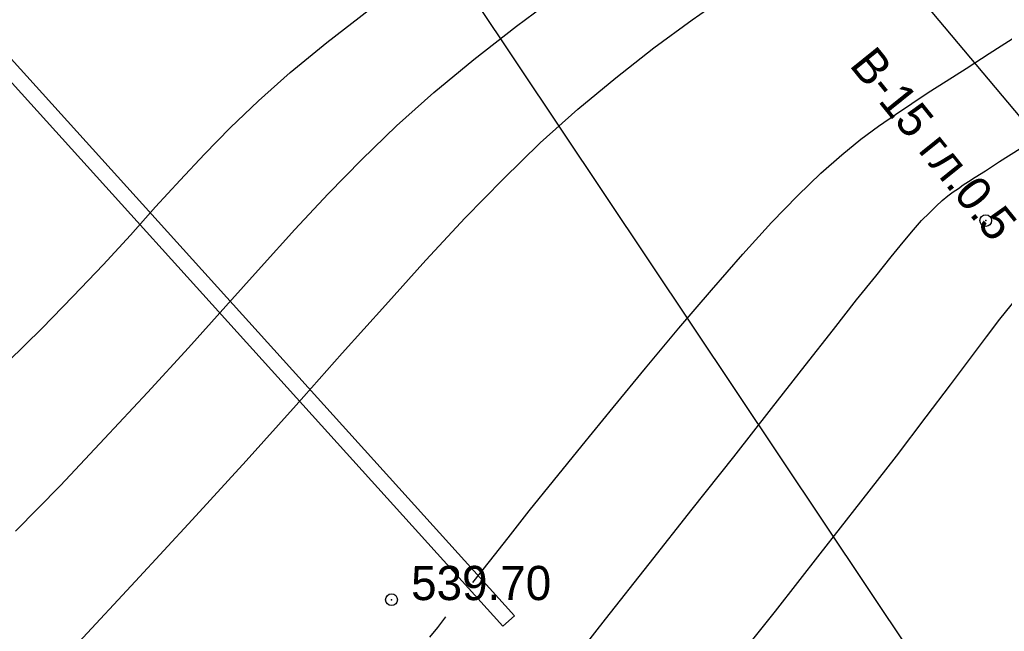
# Model space of a CAD drawing. Extents: x 0 to 361260, y 0 to 4201817.
# Tile 247 of 256: x 360252 to 360277, y 4200409 to 4200425. Entities that reach past the tile are written whole.
import ezdxf

# ---------------------------------------------------------------- set-up
doc = ezdxf.new("R2010")
doc.units = 0
doc.header["$LTSCALE"] = 0.5
doc.header["$MEASUREMENT"] = 0
doc.header["$PDMODE"] = 32
doc.header["$PDSIZE"] = 0.3
doc.linetypes.add('CONTI', pattern=[0])
for name, color, linetype in [('(004) Точки рельефа', 7, 'Continuous'), ('(014) Водопровод', 5, 'ИК_Водопровод -------в--------'), ('(040) Ограда', 7, 'Continuous'), ('GORIZDEFAULT', 32, 'CONTI'), ('PI_TTDEFAULT', 5, 'CONTI')]:
    doc.layers.add(name, color=color, linetype=linetype)
doc.styles.add('BM-431', font='txt')
doc.styles.add('D-431', font='txt')
doc.linetypes.add('ИК_Водопровод -------в--------', pattern='A,9,-0.6,["В",Standard,S=1.2,R=0,X=0,Y=-0.6],-1.2', length=10.8)
doc.linetypes.add('ОГРАДА_ГЛИН', pattern='A,4,["|",Standard,S=0.8,R=0,X=0,Y=-0.8],0.5,["|",Standard,S=0.8,R=0,X=0,Y=-0.8],3.5', length=8)

msp = doc.modelspace()

# ---------------------------------------------------------------- linework, layer by layer
at = {"layer": '(014) Водопровод', "flags": 128}
msp.add_lwpolyline([(360036.438, 4200773.015), (360047.098, 4200750.311), (360089.76, 4200681.101), (360107.619, 4200655.796), (360141.826, 4200594.039), (360149.345, 4200579.998), (360206.507, 4200508.61), (360230.262, 4200479.387), (360306.281, 4200388.525), (360409.154, 4200291.553), (360456.114, 4200244.191), (360490.793, 4200199.337)], dxfattribs=at)
at = {"layer": '(040) Ограда', "linetype": 'ОГРАДА_ГЛИН', "flags": 128}
msp.add_lwpolyline([(360140.403, 4200540.738), (360188.33, 4200491.65), (360223.715, 4200455.409), (360264.851, 4200409.871)], dxfattribs=at)
at = {"layer": '(040) Ограда', "flags": 128}
msp.add_lwpolyline([(360140.116, 4200540.458), (360188.044, 4200491.371), (360223.423, 4200455.135), (360264.554, 4200409.603)], dxfattribs=at)
at = {"linetype": 'Continuous', "elevation": 1.643}
msp.add_lwpolyline([(359968.105, 4200751.148), (360144.875, 4200568.598), (360208.905, 4200501.768), (360248.135, 4200449.088), (360280.365, 4200400.868), (360329.345, 4200345.008), (360410.625, 4200285.188), (360473.125, 4200218.998), (360491.256, 4200199.541)], dxfattribs=at)
at = {"linetype": 'Continuous'}
msp.add_lwpolyline([(360264.851, 4200409.871), (360264.554, 4200409.603)], dxfattribs=at)
at = {"layer": 'GORIZDEFAULT', "color": 32}
for points in [[(360251.92, 4200416.37, 541.5), (360252.78, 4200417.21, 541.5), (360253.58, 4200418.04, 541.5), (360254.34, 4200418.84, 541.5), (360255.04, 4200419.6, 541.5), (360255.68, 4200420.32, 541.5), (360256.31, 4200421, 541.5), (360256.93, 4200421.67, 541.5), (360257.59, 4200422.34, 541.5), (360258.31, 4200423.03, 541.5), (360259.12, 4200423.75, 541.5), (360260.06, 4200424.52, 541.5), (360261.15, 4200425.36, 541.5), (360262.36, 4200426.26, 541.5), (360263.69, 4200427.21, 541.5), (360265.12, 4200428.2, 541.5), (360266.61, 4200429.21, 541.5), (360268.15, 4200430.25, 541.5), (360269.73, 4200431.29, 541.5), (360271.32, 4200432.33, 541.5), (360272.89, 4200433.35, 541.5), (360273.977, 4200434.048, 541.5)], [(360252.1, 4200412.03, 541), (360253.25, 4200413.2, 541), (360254.38, 4200414.4, 541), (360255.48, 4200415.58, 541), (360256.52, 4200416.72, 541), (360257.48, 4200417.78, 541), (360258.38, 4200418.79, 541), (360259.24, 4200419.74, 541), (360260.09, 4200420.65, 541), (360260.95, 4200421.53, 541), (360261.84, 4200422.39, 541), (360262.79, 4200423.24, 541), (360263.81, 4200424.09, 541), (360264.9, 4200424.94, 541), (360266.05, 4200425.8, 541), (360267.25, 4200426.65, 541), (360268.49, 4200427.5, 541), (360269.76, 4200428.36, 541), (360271.05, 4200429.21, 541), (360272.34, 4200430.06, 541), (360273.64, 4200430.9, 541), (360274.92, 4200431.72, 541), (360275.658, 4200432.198, 541)], [(360253.71, 4200409.19, 540.5), (360255.17, 4200410.75, 540.5), (360256.62, 4200412.32, 540.5), (360258, 4200413.83, 540.5), (360259.27, 4200415.25, 540.5), (360260.45, 4200416.58, 540.5), (360261.56, 4200417.81, 540.5), (360262.59, 4200418.96, 540.5), (360263.59, 4200420.04, 540.5), (360264.56, 4200421.03, 540.5), (360265.51, 4200421.96, 540.5), (360266.47, 4200422.82, 540.5), (360267.44, 4200423.62, 540.5), (360268.41, 4200424.38, 540.5), (360269.39, 4200425.1, 540.5), (360270.37, 4200425.79, 540.5), (360271.37, 4200426.46, 540.5), (360272.36, 4200427.13, 540.5), (360273.37, 4200427.78, 540.5), (360274.38, 4200428.44, 540.5), (360275.41, 4200429.1, 540.5), (360276.44, 4200429.77, 540.5), (360277.342, 4200430.345, 540.5)], [(360263.79, 4200410.72, 539.5), (360264.21, 4200411.26, 539.5), (360264.69, 4200411.86, 539.5), (360265.23, 4200412.55, 539.5), (360265.85, 4200413.32, 539.5), (360266.58, 4200414.22, 539.5), (360267.37, 4200415.19, 539.5), (360268.2, 4200416.2, 539.5), (360269.05, 4200417.22, 539.5), (360269.88, 4200418.19, 539.5), (360270.68, 4200419.11, 539.5), (360271.42, 4200419.92, 539.5), (360272.09, 4200420.61, 539.5), (360272.68, 4200421.18, 539.5), (360273.21, 4200421.65, 539.5), (360273.7, 4200422.05, 539.5), (360274.15, 4200422.38, 539.5), (360274.58, 4200422.68, 539.5), (360275, 4200422.96, 539.5), (360275.42, 4200423.24, 539.5), (360275.88, 4200423.53, 539.5), (360276.39, 4200423.86, 539.5), (360276.98, 4200424.24, 539.5), (360277.68, 4200424.69, 539.5)], [(360270.29, 4200408.45, 538.5), (360271.52, 4200409.99, 538.5), (360272.66, 4200411.45, 538.5), (360273.7, 4200412.78, 538.5), (360274.61, 4200413.95, 538.5), (360275.37, 4200414.95, 538.5), (360275.99, 4200415.77, 538.5), (360276.5, 4200416.45, 538.5), (360276.91, 4200417, 538.5), (360277.25, 4200417.45, 538.5), (360277.54, 4200417.81, 538.5), (360277.79, 4200418.11, 538.5), (360278.04, 4200418.38, 538.5), (360278.32, 4200418.63, 538.5), (360278.67, 4200418.9, 538.5), (360279.11, 4200419.21, 538.5), (360279.69, 4200419.6, 538.5), (360280.45, 4200420.09, 538.5), (360281.41, 4200420.7, 538.5), (360282.61, 4200421.47, 538.5), (360283.98, 4200422.34, 538.5), (360284.383, 4200422.596, 538.5)], [(360266.09, 4200408.39, 539), (360267.18, 4200409.78, 539), (360268.29, 4200411.2, 539), (360269.39, 4200412.59, 539), (360270.45, 4200413.93, 539), (360271.42, 4200415.17, 539), (360272.28, 4200416.27, 539), (360273, 4200417.19, 539), (360273.59, 4200417.94, 539), (360274.08, 4200418.55, 539), (360274.47, 4200419.04, 539), (360274.78, 4200419.42, 539), (360275.04, 4200419.73, 539), (360275.25, 4200419.97, 539), (360275.45, 4200420.17, 539), (360275.62, 4200420.34, 539), (360275.78, 4200420.48, 539), (360275.92, 4200420.6, 539), (360276.06, 4200420.7, 539), (360276.19, 4200420.79, 539), (360276.31, 4200420.88, 539), (360276.45, 4200420.97, 539), (360276.62, 4200421.08, 539), (360276.88, 4200421.24, 539), (360277.24, 4200421.48, 539), (360277.77, 4200421.81, 539)], [(360262.69, 4200409.32, 539.5), (360262.89, 4200409.57, 539.5), (360263.1, 4200409.84, 539.5)]]:
    msp.add_polyline3d(points, dxfattribs=at)
at = {"layer": 'PI_TTDEFAULT', "color": 5}
for p in [(360276.89, 4200419.97, 538.8), (360261.71, 4200410.28, 539.7)]:
    msp.add_point(p, dxfattribs=at)

# ---------------------------------------------------------------- texts
at = {"layer": '(004) Точки рельефа', "style": 'D-431'}
msp.add_text('539.70', height=0.875, dxfattribs=at).set_placement((360262.21, 4200410.27))
at = {"layer": '(014) Водопровод', "color": 0, "linetype": 'Continuous', "style": 'BM-431'}
msp.add_text('В-15 гл.0.5', height=0.875, rotation=308.8775, dxfattribs=at).set_placement((360273.385, 4200423.936, 555.023))

doc.saveas('drawing.dxf')
